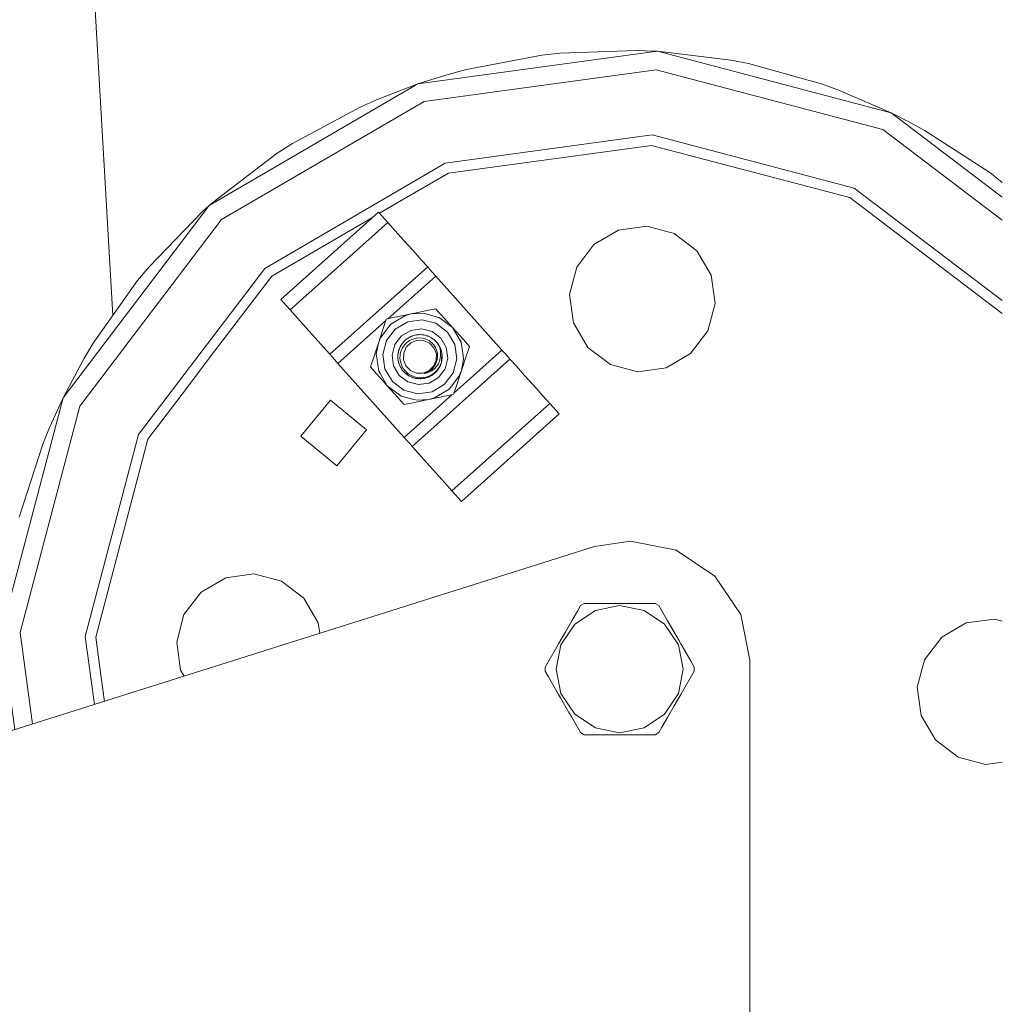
# Model space of a CAD drawing. Header units: millimetres. Extents: x 53056 to 116131, y -669674 to -625124.
# Tile 217 of 256: x 66118 to 66225, y -634448 to -634341. Entities that reach past the tile are written whole.
import ezdxf

# ---------------------------------------------------------------- set-up
doc = ezdxf.new("R2010")
doc.units = ezdxf.units.MM
doc.header["$MEASUREMENT"] = 0
doc.linetypes.add('DGN Style 1', pattern=[536.199087, 0.892178, -535.306909])
doc.layers.add('Side Cradle Tower Platform', color=7, linetype='Continuous', lineweight=0)

# ---------------------------------------------------------------- blocks, each defined once
blk = doc.blocks.new('*U55')
at = {"layer": 'Side Cradle Tower Platform', "color": 7, "linetype": 'Continuous', "lineweight": 0}
for p, q in [((-18473.65, 13168.39), (-18465.52, 13026.59)), ((-18406.18, 13055.4), (-18432.26, 13051.85)), ((-18408.45, 13055.5), (-18416.82, 13055.21)), ((-18408.45, 13055.5), (-18408.45, 13055.5)), ((-18408.45, 13055.5), (-18408.45, 13055.5)), ((-18408.45, 13055.5), (-18408.45, 13055.5)), ((-18408.45, 13055.5), (-18406.49, 13055.42)), ((-18406.49, 13055.42), (-18408.44, 13055.5)), ((-18406.49, 13055.42), (-18406.49, 13055.42)), ((-18406.18, 13055.4), (-18406.49, 13055.42)), ((-18398.18, 13054.43), (-18406.18, 13055.4)), ((-18418.77, 13054.99), (-18426.99, 13053.43)), ((-18416.82, 13055.21), (-18418.77, 13054.99)), ((-18418.77, 13054.99), (-18416.82, 13055.21)), ((-18418.77, 13054.99), (-18418.77, 13054.99)), ((-18416.82, 13055.21), (-18416.82, 13055.21)), ((-18396.25, 13054.05), (-18398.18, 13054.43)), ((-18398.18, 13054.43), (-18398.18, 13054.43)), ((-18398.18, 13054.43), (-18396.25, 13054.05)), ((-18426.99, 13053.43), (-18428.88, 13052.91)), ((-18428.88, 13052.91), (-18426.99, 13053.43)), ((-18426.99, 13053.43), (-18426.99, 13053.43)), ((-18426.99, 13053.43), (-18426.99, 13053.43)), ((-18388.19, 13051.81), (-18396.25, 13054.05)), ((-18396.25, 13054.05), (-18396.25, 13054.05)), ((-18428.88, 13052.91), (-18432.26, 13051.85)), ((-18428.88, 13052.91), (-18428.88, 13052.91)), ((-18432.26, 13051.85), (-18436.78, 13050.11)), ((-18386.34, 13051.14), (-18388.19, 13051.81)), ((-18388.19, 13051.81), (-18388.19, 13051.81)), ((-18388.19, 13051.81), (-18386.34, 13051.14)), ((-18386.34, 13051.14), (-18386.34, 13051.14)), ((-18386.34, 13051.14), (-18380.72, 13048.7)), ((-18436.78, 13050.11), (-18438.57, 13049.31)), ((-18438.57, 13049.31), (-18436.78, 13050.11)), ((-18436.78, 13050.11), (-18436.78, 13050.11)), ((-18438.57, 13049.31), (-18445.94, 13045.34)), ((-18438.57, 13049.31), (-18438.57, 13049.31)), ((-18438.57, 13049.31), (-18438.57, 13049.31)), ((-18380.72, 13048.7), (-18378.71, 13047.68)), ((-18377, 13046.74), (-18378.71, 13047.68)), ((-18378.71, 13047.68), (-18378.71, 13047.68)), ((-18378.71, 13047.68), (-18377, 13046.74)), ((-18406.74, 13046.28), (-18429.29, 13043.21)), ((-18369.98, 13042.17), (-18377, 13046.74)), ((-18377, 13046.74), (-18377, 13046.74)), ((-18377, 13046.74), (-18377, 13046.74)), ((-18445.94, 13045.34), (-18447.59, 13044.28)), ((-18447.59, 13044.28), (-18445.94, 13045.34)), ((-18445.94, 13045.34), (-18445.94, 13045.34)), ((-18406.81, 13045.14), (-18402.53, 13044.02)), ((-18447.59, 13044.28), (-18454.26, 13039.22)), ((-18447.59, 13044.28), (-18447.59, 13044.28)), ((-18447.59, 13044.28), (-18447.59, 13044.28)), ((-18368.61, 13041.11), (-18369.98, 13042.17)), ((-18369.98, 13042.17), (-18369.98, 13042.17)), ((-18369.98, 13042.17), (-18368.61, 13041.11)), ((-18455.73, 13037.93), (-18455, 13038.58)), ((-18455, 13038.58), (-18454.26, 13039.22)), ((-18461.56, 13031.92), (-18455.73, 13037.93)), ((-18436.56, 13037.88), (-18447.21, 13028.36)), ((-18436.56, 13037.88), (-18435.53, 13036.73)), ((-18435.53, 13036.73), (-18446.18, 13027.21)), ((-18435.53, 13036.73), (-18434.74, 13035.84)), ((-18461.56, 13031.91), (-18462.81, 13030.4)), ((-18461.56, 13031.91), (-18461.56, 13031.92)), ((-18431.2, 13031.89), (-18441.86, 13022.37)), ((-18431.2, 13031.89), (-18430.97, 13031.62)), ((-18430.33, 13030.9), (-18435.53, 13026.25)), ((-18430.33, 13030.9), (-18423.12, 13022.84)), ((-18467.65, 13023.57), (-18462.81, 13030.4)), ((-18446.18, 13027.21), (-18447.21, 13028.36)), ((-18445.39, 13026.32), (-18446.18, 13027.21)), ((-18431.29, 13027.13), (-18430.33, 13027.33)), ((-18429.94, 13026.9), (-18430.33, 13027.33)), ((-18435.77, 13026.04), (-18440.98, 13021.38)), ((-18435.15, 13026.33), (-18435.71, 13026.21)), ((-18428.5, 13025.28), (-18429.81, 13026.27)), ((-18433.34, 13024.14), (-18433.02, 13024.32)), ((-18433.03, 13024.31), (-18433.34, 13024.14)), ((-18432.96, 13024.34), (-18433.02, 13024.32)), ((-18432.51, 13024.48), (-18432.96, 13024.34)), ((-18432.59, 13024.46), (-18432.59, 13024.46)), ((-18432.51, 13024.48), (-18432.55, 13024.47)), ((-18432.51, 13024.48), (-18432.55, 13024.47)), ((-18432.51, 13024.48), (-18432.55, 13024.47)), ((-18432.55, 13024.47), (-18432.55, 13024.47)), ((-18432.26, 13024.5), (-18432.13, 13024.52)), ((-18432.21, 13024.51), (-18432.06, 13024.52)), ((-18432.13, 13024.52), (-18432.06, 13024.52)), ((-18431.67, 13024.49), (-18431.66, 13024.49)), ((-18431.61, 13024.48), (-18431.64, 13024.49)), ((-18431.53, 13024.46), (-18431.61, 13024.48)), ((-18431.53, 13024.46), (-18431.61, 13024.48)), ((-18431.53, 13024.46), (-18431.61, 13024.48)), ((-18431.53, 13024.46), (-18431.61, 13024.48)), ((-18431.29, 13024.4), (-18431.53, 13024.46)), ((-18431.29, 13024.4), (-18431.53, 13024.46)), ((-18431.29, 13024.4), (-18431.53, 13024.46)), ((-18431.29, 13024.4), (-18431.53, 13024.46)), ((-18431.24, 13024.38), (-18431.29, 13024.4)), ((-18431.29, 13024.4), (-18430.9, 13024.23)), ((-18430.9, 13024.23), (-18430.99, 13024.27)), ((-18430.9, 13024.23), (-18430.99, 13024.27)), ((-18430.9, 13024.23), (-18430.99, 13024.27)), ((-18430.99, 13024.27), (-18430.9, 13024.23)), ((-18428.1, 13024.84), (-18428.5, 13025.28)), ((-18437.12, 13021.94), (-18436.57, 13023.6)), ((-18437.12, 13021.94), (-18436.57, 13023.6)), ((-18436.57, 13023.6), (-18436.8, 13022.38)), ((-18436.57, 13023.6), (-18436.34, 13024.18)), ((-18436.39, 13024.16), (-18436.57, 13023.6)), ((-18434.29, 13022.97), (-18434.2, 13023.2)), ((-18434.09, 13023.37), (-18434.2, 13023.2)), ((-18434.19, 13023.21), (-18434.09, 13023.37)), ((-18433.78, 13023.32), (-18433.77, 13023.34)), ((-18433.64, 13023.92), (-18433.47, 13024.05)), ((-18433.47, 13024.05), (-18433.64, 13023.92)), ((-18433.64, 13023.92), (-18433.47, 13024.05)), ((-18430.81, 13024.18), (-18430.86, 13024.21)), ((-18430.82, 13024.19), (-18430.86, 13024.21)), ((-18430.86, 13024.21), (-18430.81, 13024.18)), ((-18430.86, 13024.21), (-18430.67, 13024.08)), ((-18430.49, 13023.96), (-18430.65, 13024.07)), ((-18430.58, 13024.02), (-18430.65, 13024.07)), ((-18430.65, 13024.07), (-18430.49, 13023.96)), ((-18430.64, 13024.06), (-18430.48, 13023.95)), ((-18430.17, 13023.62), (-18430.21, 13023.67)), ((-18430.17, 13023.62), (-18430.21, 13023.67)), ((-18430.21, 13023.67), (-18430.17, 13023.62)), ((-18430.01, 13023.41), (-18430.01, 13023.41)), ((-18430.01, 13023.41), (-18429.67, 13022.53)), ((-18429.94, 13023.28), (-18429.92, 13023.24)), ((-18441.62, 13022.1), (-18441.86, 13022.37)), ((-18434.4, 13022.63), (-18434.42, 13022.51)), ((-18434.3, 13022.94), (-18434.37, 13022.77)), ((-18434.37, 13022.77), (-18434.3, 13022.94)), ((-18434.29, 13022.97), (-18434.31, 13022.92)), ((-18433.84, 13021.79), (-18433.82, 13022.5)), ((-18429.74, 13022.81), (-18429.76, 13022.88)), ((-18429.69, 13021.59), (-18429.67, 13022.53)), ((-18429.65, 13022.36), (-18429.66, 13022.42)), ((-18429.65, 13022.36), (-18429.66, 13022.42)), ((-18429.66, 13022.42), (-18429.65, 13022.36)), ((-18429.65, 13022.36), (-18429.64, 13022.18)), ((-18423.12, 13022.84), (-18428.32, 13018.18)), ((-18426.98, 13022.28), (-18427.52, 13020.62)), ((-18423.12, 13022.84), (-18422.78, 13022.46)), ((-18402.57, 13022.45), (-18405.24, 13020.89)), ((-18433.77, 13013.32), (-18440.98, 13021.38)), ((-18437.25, 13021.54), (-18437.12, 13021.94)), ((-18434.45, 13021.86), (-18434.43, 13021.77)), ((-18434.45, 13021.86), (-18434.43, 13021.77)), ((-18434.43, 13021.77), (-18434.41, 13021.69)), ((-18434.43, 13021.77), (-18434.41, 13021.69)), ((-18434.41, 13021.69), (-18434.37, 13021.47)), ((-18434.41, 13021.69), (-18434.37, 13021.47)), ((-18434.37, 13021.47), (-18434.41, 13021.69)), ((-18434.4, 13021.64), (-18434.41, 13021.69)), ((-18434.35, 13021.41), (-18434.32, 13021.32)), ((-18422.24, 13021.86), (-18432.89, 13012.33)), ((-18431.04, 13020.53), (-18430.51, 13021.04)), ((-18430.27, 13021.47), (-18430.31, 13021.38)), ((-18429.89, 13021.02), (-18430, 13020.86)), ((-18430, 13020.86), (-18429.89, 13021.02)), ((-18429.89, 13021.02), (-18430, 13020.86)), ((-18429.72, 13021.45), (-18429.79, 13021.28)), ((-18429.72, 13021.45), (-18429.79, 13021.28)), ((-18429.71, 13021.51), (-18429.72, 13021.45)), ((-18429.68, 13021.66), (-18429.65, 13021.83)), ((-18429.68, 13021.66), (-18429.65, 13021.83)), ((-18429.65, 13021.83), (-18429.68, 13021.66)), ((-18429.65, 13021.84), (-18429.64, 13021.9)), ((-18429.65, 13021.84), (-18429.64, 13021.9)), ((-18429.64, 13021.9), (-18429.65, 13021.84)), ((-18429.64, 13021.9), (-18429.64, 13021.97)), ((-18429.64, 13021.9), (-18429.64, 13021.97)), ((-18429.64, 13021.9), (-18429.64, 13021.97)), ((-18429.64, 13021.97), (-18429.64, 13021.91)), ((-18427.52, 13020.62), (-18427.29, 13021.84)), ((-18422.24, 13021.86), (-18421.54, 13021.08)), ((-18433.97, 13020.65), (-18434.07, 13020.82)), ((-18433.93, 13020.6), (-18433.79, 13020.45)), ((-18433.93, 13020.6), (-18433.79, 13020.45)), ((-18433.87, 13020.54), (-18433.93, 13020.6)), ((-18433.79, 13020.45), (-18433.87, 13020.54)), ((-18433.79, 13020.45), (-18433.87, 13020.54)), ((-18433.6, 13020.27), (-18433.42, 13020.14)), ((-18433.6, 13020.27), (-18433.42, 13020.14)), ((-18433.6, 13020.27), (-18433.42, 13020.14)), ((-18433.33, 13020.08), (-18433.29, 13020.04)), ((-18431.04, 13020.53), (-18431.59, 13020.29)), ((-18431.59, 13020.29), (-18431.33, 13020.33)), ((-18431.25, 13020.41), (-18431.24, 13020.42)), ((-18430.99, 13019.95), (-18431.07, 13019.9)), ((-18430.99, 13020.45), (-18430.83, 13020.54)), ((-18430.97, 13019.96), (-18430.99, 13019.95)), ((-18430.95, 13020.59), (-18430.7, 13020.8)), ((-18430.47, 13020.35), (-18430.78, 13020.13)), ((-18430.75, 13020.08), (-18430.46, 13020.3)), ((-18430.46, 13020.3), (-18430.75, 13020.08)), ((-18430.46, 13020.3), (-18430.75, 13020.08)), ((-18430.39, 13020.36), (-18430.17, 13020.6)), ((-18430.08, 13020.73), (-18430.14, 13020.63)), ((-18427.71, 13020.06), (-18427.52, 13020.62)), ((-18435.99, 13019.38), (-18435.6, 13018.94)), ((-18435.99, 13019.38), (-18435.6, 13018.94)), ((-18434.43, 13017.63), (-18435.6, 13018.94)), ((-18435.6, 13018.94), (-18434.28, 13017.95)), ((-18432.8, 13019.82), (-18432.74, 13019.8)), ((-18432.8, 13019.82), (-18432.74, 13019.8)), ((-18432.74, 13019.8), (-18432.62, 13019.77)), ((-18432.74, 13019.8), (-18432.62, 13019.77)), ((-18432.62, 13019.77), (-18432.56, 13019.76)), ((-18432.62, 13019.77), (-18432.56, 13019.76)), ((-18432.56, 13019.76), (-18432.62, 13019.77)), ((-18432.56, 13019.76), (-18432.49, 13019.74)), ((-18432.56, 13019.76), (-18432.49, 13019.74)), ((-18432.49, 13019.74), (-18432.56, 13019.76)), ((-18431.58, 13019.74), (-18431.27, 13019.83)), ((-18431.5, 13019.76), (-18431.51, 13019.76)), ((-18431.13, 13019.88), (-18431.07, 13019.9)), ((-18430.02, 13019.84), (-18431.04, 13019.24)), ((-18429.36, 13019.1), (-18430.71, 13018.3)), ((-18428.56, 13017.97), (-18433.77, 13013.32)), ((-18429.36, 13017.81), (-18431.07, 13017.45)), ((-18445.02, 13013.45), (-18441.78, 13017.37)), ((-18441.78, 13017.37), (-18437.87, 13014.14)), ((-18433.76, 13016.89), (-18432.8, 13017.09)), ((-18431.65, 13017.33), (-18431.07, 13017.45)), ((-18431.07, 13017.45), (-18430.47, 13017.62)), ((-18417.91, 13017.01), (-18428.56, 13007.49)), ((-18417.91, 13017.01), (-18416.88, 13015.87)), ((-18416.88, 13015.87), (-18427.53, 13006.34)), ((-18437.87, 13014.14), (-18441.1, 13010.22)), ((-18473.14, 13012.58), (-18475.69, 13004.61)), ((-18441.1, 13010.22), (-18445.02, 13013.45)), ((-18433.43, 13012.94), (-18433.77, 13013.32)), ((-18432.2, 13011.56), (-18432.89, 13012.33)), ((-18427.53, 13006.34), (-18428.56, 13007.49)), ((-18409.1, 13002.02), (-18413.03, 13001.42)), ((-18413.03, 13001.42), (-18505, 12972.36)), ((-18414.54, 12994.98), (-18414.89, 12994.38)), ((-18414.15, 12995.2), (-18414.54, 12994.98)), ((-18414.15, 12995.2), (-18414.54, 12994.98)), ((-18406.42, 12995.2), (-18407.11, 12995.2)), ((-18406.03, 12994.98), (-18406.42, 12995.2)), ((-18406.03, 12994.98), (-18406.42, 12995.2)), ((-18405.07, 12993.31), (-18406.03, 12994.98)), ((-18396.1, 12989.02), (-18397.09, 12994)), ((-18417.13, 12990.49), (-18418.4, 12988.28)), ((-18402.17, 12988.28), (-18402.51, 12988.88)), ((-18396.1, 12916.25), (-18396.1, 12989.02)), ((-18418.41, 12988.06), (-18418.4, 12988.28)), ((-18418.41, 12988.06), (-18418.4, 12987.83)), ((-18418.4, 12987.86), (-18418.4, 12987.83)), ((-18418.4, 12987.83), (-18418.06, 12987.23)), ((-18417.22, 12988.06), (-18416.69, 12985.41)), ((-18403.44, 12985.62), (-18402.17, 12987.83)), ((-18402.16, 12988.06), (-18402.17, 12988.28)), ((-18402.17, 12988.26), (-18402.17, 12988.28)), ((-18402.16, 12988.06), (-18402.17, 12987.83)), ((-18415.5, 12982.81), (-18414.54, 12981.14)), ((-18406.03, 12981.14), (-18405.68, 12981.74)), ((-18414.54, 12981.14), (-18414.15, 12980.91)), ((-18414.15, 12980.91), (-18413.46, 12980.91)), ((-18406.42, 12980.91), (-18406.03, 12981.14))]:
    blk.add_line(p, q, dxfattribs=at)
at = {"layer": 'Side Cradle Tower Platform', "color": 7, "linetype": 'Continuous', "lineweight": 0, "flags": 128}
for points in [[(-18406.18, 13055.4), (-18380.72, 13048.7), (-18368.61, 13039.49)], [(-18474.25, 12982.08), (-18475.61, 12992.04), (-18469.11, 13016.73), (-18453.66, 13037.06), (-18431.6, 13049.93), (-18406.3, 13053.38), (-18381.61, 13046.88), (-18368.61, 13037)], [(-18476.17, 12981.47), (-18477.63, 12992.16), (-18470.93, 13017.62), (-18455, 13038.58), (-18432.26, 13051.85)], [(-18406.74, 13046.28), (-18384.73, 13040.49), (-18368.61, 13028.24)], [(-18406.81, 13045.14), (-18428.92, 13042.13), (-18434.26, 13039.01), (-18436.44, 13037.74)], [(-18368.61, 13026.83), (-18380.3, 13035.72), (-18385.23, 13039.46), (-18402.53, 13044.02)], [(-18467.5, 12984.21), (-18468.51, 12991.61), (-18462.72, 13013.62), (-18448.94, 13031.74), (-18429.29, 13043.21)], [(-18437.23, 13037.28), (-18448.19, 13030.88), (-18454.41, 13022.7), (-18457.95, 13018.04), (-18461.69, 13013.12), (-18467.37, 12991.54), (-18466.77, 12987.16), (-18466.42, 12984.55)], [(-18402.57, 13022.45), (-18400.69, 13024.92), (-18399.9, 13027.91), (-18400.32, 13030.98), (-18401.88, 13033.66), (-18404.35, 13035.53), (-18407.34, 13036.32), (-18410.41, 13035.9), (-18413.09, 13034.34), (-18414.96, 13031.87), (-18415.75, 13028.88), (-18415.33, 13025.81), (-18413.77, 13023.13), (-18411.3, 13021.26), (-18408.31, 13020.47), (-18405.24, 13020.89)], [(-18431.2, 13031.89), (-18431.9, 13032.66), (-18432.8, 13033.67), (-18433.79, 13034.78), (-18434.74, 13035.84)], [(-18430.33, 13030.9), (-18430.67, 13031.28), (-18430.97, 13031.62)], [(-18436.34, 13024.18), (-18435.72, 13024.99), (-18435.22, 13025.66), (-18434.5, 13026.09), (-18433.62, 13026.61), (-18433.02, 13026.77), (-18431.78, 13026.87), (-18431.39, 13026.77), (-18429.98, 13026.4), (-18429.81, 13026.27)], [(-18431.29, 13027.13), (-18432.44, 13026.89), (-18433.02, 13026.77), (-18434.73, 13026.41), (-18435.15, 13026.33)], [(-18429.94, 13026.9), (-18429.66, 13026.59), (-18428.5, 13025.28)], [(-18445.39, 13026.32), (-18444.44, 13025.26), (-18443.45, 13024.15), (-18442.55, 13023.14), (-18441.86, 13022.37)], [(-18436.39, 13024.16), (-18436.02, 13025.28), (-18435.71, 13026.21)], [(-18429.36, 13019.1), (-18428.41, 13020.36), (-18428.02, 13021.88), (-18428.24, 13023.44), (-18429.04, 13024.8), (-18430.3, 13025.75), (-18431.82, 13026.14), (-18433.38, 13025.92), (-18434.74, 13025.12), (-18435.68, 13023.86), (-18436.08, 13022.34), (-18435.86, 13020.78), (-18435.05, 13019.42), (-18433.8, 13018.47), (-18432.27, 13018.08), (-18430.71, 13018.3)], [(-18430.02, 13019.84), (-18429.31, 13020.79), (-18429.01, 13021.94), (-18429.18, 13023.11), (-18429.78, 13024.14), (-18430.73, 13024.85), (-18431.88, 13025.15), (-18433.05, 13024.98), (-18434.07, 13024.38), (-18434.79, 13023.43), (-18435.08, 13022.28), (-18434.92, 13021.11), (-18434.31, 13020.08), (-18433.37, 13019.37), (-18432.22, 13019.07), (-18431.04, 13019.24)], [(-18433.47, 13024.05), (-18433.35, 13024.14), (-18432.96, 13024.34)], [(-18432.96, 13024.34), (-18432.99, 13024.33), (-18433.24, 13024.2), (-18433.34, 13024.15)], [(-18433.02, 13024.32), (-18433.02, 13024.32), (-18433.34, 13024.14)], [(-18432.96, 13024.34), (-18433.02, 13024.32), (-18433.03, 13024.31)], [(-18433.02, 13024.32), (-18433.02, 13024.32), (-18432.96, 13024.34)], [(-18432.51, 13024.48), (-18432.55, 13024.47), (-18432.96, 13024.34)], [(-18432.55, 13024.47), (-18432.59, 13024.46), (-18432.96, 13024.34)], [(-18432.55, 13024.47), (-18432.59, 13024.46), (-18432.96, 13024.34)], [(-18432.55, 13024.47), (-18432.59, 13024.46), (-18432.61, 13024.45)], [(-18432.24, 13024.5), (-18432.21, 13024.51), (-18432.47, 13024.48), (-18432.51, 13024.48), (-18432.51, 13024.48)], [(-18432.06, 13024.52), (-18432.13, 13024.52), (-18432.25, 13024.51), (-18432.47, 13024.48)], [(-18432.06, 13024.52), (-18432.09, 13024.52), (-18432.3, 13024.5)], [(-18432.13, 13024.52), (-18432.13, 13024.52), (-18432.26, 13024.5)], [(-18432.13, 13024.52), (-18432.13, 13024.52), (-18432.06, 13024.52)], [(-18431.84, 13024.5), (-18431.63, 13024.49), (-18431.61, 13024.48), (-18432.06, 13024.52), (-18432.06, 13024.52)], [(-18431.61, 13024.48), (-18431.67, 13024.49), (-18432.05, 13024.52)], [(-18431.61, 13024.48), (-18431.67, 13024.49), (-18431.73, 13024.5)], [(-18431.29, 13024.4), (-18431.29, 13024.4), (-18431.53, 13024.46), (-18431.61, 13024.48), (-18431.72, 13024.49)], [(-18431.61, 13024.48), (-18431.67, 13024.49), (-18431.69, 13024.49)], [(-18430.9, 13024.23), (-18431.2, 13024.37), (-18431.29, 13024.4)], [(-18431.22, 13024.38), (-18431.23, 13024.38), (-18431.29, 13024.4)], [(-18431.22, 13024.38), (-18431.23, 13024.38), (-18431.29, 13024.4)], [(-18431.29, 13024.4), (-18431.23, 13024.38), (-18431.22, 13024.38)], [(-18428.5, 13025.28), (-18427.66, 13023.87), (-18427.55, 13023.68), (-18427.35, 13022.24), (-18427.29, 13021.84)], [(-18428.1, 13024.84), (-18427.32, 13023.97), (-18426.66, 13023.23), (-18426.84, 13022.69), (-18426.98, 13022.28)], [(-18470.93, 13017.62), (-18468.66, 13021.89), (-18467.65, 13023.57)], [(-18434.2, 13023.2), (-18434.23, 13023.13), (-18434.29, 13022.97)], [(-18434.23, 13023.13), (-18434.23, 13023.13), (-18434.2, 13023.2)], [(-18434.23, 13023.13), (-18434.23, 13023.13), (-18434.2, 13023.2)], [(-18434.2, 13023.2), (-18434.23, 13023.13), (-18434.23, 13023.14)], [(-18433.78, 13023.32), (-18433.95, 13023.08), (-18434.1, 13022.74), (-18434.15, 13022.57), (-18434.2, 13022.36), (-18434.21, 13022.19), (-18434.22, 13021.98), (-18434.19, 13021.73), (-18434.18, 13021.58), (-18434.07, 13021.21), (-18433.93, 13020.95), (-18433.91, 13020.92), (-18433.87, 13020.83), (-18433.63, 13020.52), (-18433.34, 13020.26), (-18433.32, 13020.25), (-18433, 13020.05), (-18433, 13020.05), (-18432.58, 13019.89), (-18432.54, 13019.88), (-18432.18, 13019.82), (-18431.79, 13019.81), (-18431.7, 13019.83), (-18431.64, 13019.84), (-18431.37, 13019.88), (-18430.97, 13020.03), (-18430.78, 13020.13)], [(-18434.03, 13023.47), (-18434.02, 13023.49), (-18434.2, 13023.2), (-18434.2, 13023.2)], [(-18434.02, 13023.49), (-18434.02, 13023.49), (-18434.19, 13023.21)], [(-18433.95, 13023.59), (-18434, 13023.53), (-18434.02, 13023.49), (-18434.11, 13023.35)], [(-18434.02, 13023.49), (-18433.95, 13023.59), (-18433.64, 13023.92)], [(-18433.95, 13023.59), (-18434, 13023.53), (-18434, 13023.53)], [(-18433.95, 13023.59), (-18434, 13023.53), (-18434, 13023.53)], [(-18434, 13023.53), (-18434, 13023.53), (-18433.95, 13023.59)], [(-18433.64, 13023.92), (-18433.69, 13023.88), (-18433.95, 13023.59)], [(-18433.64, 13023.92), (-18433.69, 13023.88), (-18433.95, 13023.59)], [(-18433.95, 13023.59), (-18433.69, 13023.88), (-18433.64, 13023.92)], [(-18433.84, 13021.79), (-18433.58, 13021.13), (-18433.09, 13020.62), (-18432.44, 13020.33), (-18431.73, 13020.32), (-18431.07, 13020.58), (-18430.56, 13021.07), (-18430.27, 13021.72), (-18430.26, 13022.43), (-18430.52, 13023.09), (-18431.01, 13023.6), (-18431.66, 13023.89), (-18432.36, 13023.9), (-18433.03, 13023.64), (-18433.54, 13023.15), (-18433.82, 13022.5)], [(-18430.27, 13021.47), (-18430.19, 13021.7), (-18430.17, 13021.79), (-18430.13, 13022.13), (-18430.14, 13022.45), (-18430.15, 13022.46), (-18430.15, 13022.48), (-18430.23, 13022.81), (-18430.37, 13023.13), (-18430.39, 13023.17), (-18430.55, 13023.4), (-18430.62, 13023.48), (-18430.79, 13023.66), (-18430.91, 13023.74), (-18431.06, 13023.86), (-18431.39, 13024.02), (-18431.61, 13024.08), (-18431.61, 13024.08), (-18431.75, 13024.12), (-18432.1, 13024.16), (-18432.41, 13024.14), (-18432.46, 13024.13), (-18432.8, 13024.04), (-18432.83, 13024.03), (-18433.17, 13023.87), (-18433.46, 13023.67), (-18433.72, 13023.41), (-18433.77, 13023.34)], [(-18433.69, 13023.88), (-18433.69, 13023.88), (-18433.64, 13023.92)], [(-18433.47, 13024.05), (-18433.47, 13024.05), (-18433.64, 13023.92), (-18433.64, 13023.92)], [(-18430.63, 13024.05), (-18430.67, 13024.08), (-18430.79, 13024.17), (-18430.86, 13024.21)], [(-18430.48, 13023.95), (-18430.17, 13023.62), (-18430.01, 13023.41), (-18429.96, 13023.27), (-18429.86, 13023.01), (-18429.79, 13022.58), (-18429.79, 13022.51), (-18429.79, 13022.15), (-18429.83, 13021.98), (-18429.88, 13021.72), (-18429.91, 13021.64), (-18430.04, 13021.33), (-18430.24, 13021.03), (-18430.35, 13020.93), (-18430.37, 13020.9), (-18430.49, 13020.78), (-18430.83, 13020.54)], [(-18430.48, 13023.95), (-18430.48, 13023.95), (-18430.67, 13024.08), (-18430.66, 13024.07)], [(-18430.17, 13023.62), (-18430.42, 13023.9), (-18430.48, 13023.95)], [(-18430.44, 13023.91), (-18430.44, 13023.91), (-18430.48, 13023.95)], [(-18430.44, 13023.91), (-18430.44, 13023.91), (-18430.48, 13023.95)], [(-18430.44, 13023.91), (-18430.44, 13023.91), (-18430.48, 13023.95)], [(-18430.48, 13023.95), (-18430.44, 13023.91), (-18430.44, 13023.91)], [(-18430.47, 13020.35), (-18430.47, 13020.36), (-18430.17, 13020.65), (-18430.1, 13020.75), (-18429.93, 13021), (-18429.75, 13021.4), (-18429.71, 13021.52), (-18429.69, 13021.59), (-18429.64, 13022.02), (-18429.66, 13022.49), (-18429.67, 13022.53), (-18429.77, 13022.91), (-18429.78, 13022.93), (-18429.88, 13023.17), (-18430.01, 13023.41), (-18430.01, 13023.41)], [(-18430.01, 13023.41), (-18430.11, 13023.55), (-18430.17, 13023.62)], [(-18430.12, 13023.56), (-18430.12, 13023.57), (-18430.17, 13023.62)], [(-18430.12, 13023.56), (-18430.12, 13023.57), (-18430.17, 13023.62)], [(-18430.12, 13023.56), (-18430.12, 13023.57), (-18430.17, 13023.62)], [(-18430.17, 13023.62), (-18430.12, 13023.57), (-18430.12, 13023.56)], [(-18429.88, 13023.17), (-18429.88, 13023.18), (-18429.92, 13023.24)], [(-18429.92, 13023.24), (-18429.88, 13023.18), (-18429.88, 13023.17)], [(-18429.92, 13023.24), (-18429.88, 13023.18), (-18429.88, 13023.17)], [(-18441.62, 13022.1), (-18441.32, 13021.76), (-18440.98, 13021.38)], [(-18435.6, 13018.94), (-18436.43, 13020.35), (-18436.54, 13020.54), (-18436.75, 13021.98), (-18436.8, 13022.38)], [(-18434.45, 13021.86), (-18434.45, 13022.32), (-18434.39, 13022.63), (-18434.37, 13022.77)], [(-18434.38, 13022.71), (-18434.38, 13022.71), (-18434.4, 13022.63), (-18434.44, 13022.38), (-18434.45, 13022.32)], [(-18434.4, 13022.63), (-18434.42, 13022.51), (-18434.44, 13022.38), (-18434.45, 13022.32)], [(-18434.45, 13022.32), (-18434.44, 13022.38), (-18434.4, 13022.63)], [(-18434.42, 13022.5), (-18434.44, 13022.38), (-18434.45, 13022.32)], [(-18434.45, 13022.32), (-18434.45, 13021.92), (-18434.45, 13021.86)], [(-18434.45, 13022.32), (-18434.45, 13021.92), (-18434.45, 13021.86)], [(-18434.45, 13021.86), (-18434.45, 13021.92), (-18434.45, 13022.32)], [(-18434.37, 13022.77), (-18434.38, 13022.71), (-18434.4, 13022.63)], [(-18434.4, 13022.63), (-18434.38, 13022.71), (-18434.37, 13022.77)], [(-18434.38, 13022.71), (-18434.38, 13022.71), (-18434.4, 13022.63)], [(-18434.37, 13022.77), (-18434.38, 13022.71), (-18434.38, 13022.71)], [(-18434.37, 13022.77), (-18434.38, 13022.71), (-18434.38, 13022.71)], [(-18434.29, 13022.96), (-18434.29, 13022.97), (-18434.37, 13022.77)], [(-18429.76, 13022.87), (-18429.74, 13022.81), (-18429.71, 13022.69)], [(-18429.7, 13022.65), (-18429.72, 13022.76), (-18429.74, 13022.81)], [(-18429.7, 13022.65), (-18429.72, 13022.76), (-18429.74, 13022.81)], [(-18429.7, 13022.65), (-18429.72, 13022.76), (-18429.74, 13022.81)], [(-18429.72, 13022.76), (-18429.72, 13022.76), (-18429.74, 13022.81)], [(-18429.72, 13022.76), (-18429.72, 13022.76), (-18429.7, 13022.65)], [(-18429.65, 13022.36), (-18429.65, 13022.36), (-18429.66, 13022.42)], [(-18429.64, 13022.13), (-18429.64, 13022.3), (-18429.65, 13022.36)], [(-18429.64, 13022.13), (-18429.64, 13022.3), (-18429.65, 13022.36)], [(-18429.64, 13022.13), (-18429.64, 13022.3), (-18429.65, 13022.36)], [(-18429.65, 13022.36), (-18429.64, 13022.3), (-18429.64, 13022.28)], [(-18422.24, 13021.86), (-18422.47, 13022.12), (-18422.78, 13022.46)], [(-18435.99, 13019.38), (-18436.77, 13020.25), (-18437.43, 13020.99), (-18437.25, 13021.54), (-18437.12, 13021.94)], [(-18434.45, 13021.94), (-18434.45, 13021.92), (-18434.45, 13021.86)], [(-18434.45, 13021.86), (-18434.45, 13021.86), (-18434.41, 13021.69), (-18434.4, 13021.64), (-18434.41, 13021.67)], [(-18434.41, 13021.69), (-18434.41, 13021.69), (-18434.43, 13021.77), (-18434.45, 13021.86)], [(-18434.4, 13021.64), (-18434.37, 13021.46), (-18434.36, 13021.41)], [(-18433.93, 13020.6), (-18434.07, 13020.82), (-18434.18, 13020.98), (-18434.36, 13021.41), (-18434.4, 13021.64)], [(-18434.37, 13021.47), (-18434.37, 13021.46), (-18434.36, 13021.42)], [(-18434.37, 13021.47), (-18434.37, 13021.46), (-18434.36, 13021.42)], [(-18434.36, 13021.41), (-18434.37, 13021.46), (-18434.37, 13021.47), (-18434.37, 13021.47)], [(-18434.35, 13021.41), (-18434.21, 13021.04), (-18434.18, 13020.98)], [(-18434.35, 13021.41), (-18434.21, 13021.04), (-18434.18, 13020.98)], [(-18434.18, 13020.98), (-18434.21, 13021.04), (-18434.35, 13021.41)], [(-18434.22, 13021.06), (-18434.21, 13021.04), (-18434.18, 13020.98)], [(-18430.47, 13021.09), (-18430.48, 13021.09), (-18430.44, 13021.14), (-18430.51, 13021.04), (-18430.7, 13020.8), (-18430.69, 13020.82)], [(-18430.44, 13021.14), (-18430.44, 13021.14), (-18430.31, 13021.38)], [(-18430.07, 13020.75), (-18430.08, 13020.73), (-18429.89, 13021.02)], [(-18429.72, 13021.45), (-18429.72, 13021.45), (-18429.89, 13021.02), (-18429.89, 13021.04)], [(-18429.86, 13021.09), (-18429.86, 13021.09), (-18429.89, 13021.02)], [(-18429.89, 13021.02), (-18429.86, 13021.09), (-18429.86, 13021.08)], [(-18429.89, 13021.02), (-18429.86, 13021.09), (-18429.86, 13021.09)], [(-18429.89, 13021.02), (-18429.86, 13021.09), (-18429.86, 13021.08)], [(-18429.86, 13021.08), (-18429.86, 13021.09), (-18429.78, 13021.3)], [(-18429.86, 13021.08), (-18429.86, 13021.09), (-18429.86, 13021.09)], [(-18429.81, 13021.22), (-18429.81, 13021.22), (-18429.73, 13021.45)], [(-18429.72, 13021.45), (-18429.71, 13021.51), (-18429.7, 13021.56)], [(-18429.72, 13021.45), (-18429.71, 13021.51), (-18429.7, 13021.56)], [(-18429.71, 13021.51), (-18429.71, 13021.51), (-18429.72, 13021.45)], [(-18429.71, 13021.51), (-18429.71, 13021.51), (-18429.72, 13021.45)], [(-18429.68, 13021.66), (-18429.65, 13021.84), (-18429.65, 13021.87), (-18429.64, 13021.89)], [(-18429.64, 13021.96), (-18429.64, 13021.9), (-18429.65, 13021.84), (-18429.67, 13021.75)], [(-18420.64, 13020.07), (-18420.64, 13020.07), (-18421.54, 13021.08)], [(-18434.07, 13020.82), (-18433.97, 13020.65), (-18433.93, 13020.6)], [(-18434.07, 13020.82), (-18433.97, 13020.65), (-18433.93, 13020.6)], [(-18434.07, 13020.82), (-18434.07, 13020.81), (-18433.97, 13020.65), (-18433.93, 13020.6)], [(-18433.93, 13020.6), (-18433.97, 13020.65), (-18434.07, 13020.82)], [(-18433.93, 13020.6), (-18433.93, 13020.6), (-18433.79, 13020.45), (-18433.78, 13020.45)], [(-18433.87, 13020.54), (-18433.87, 13020.54), (-18433.93, 13020.6)], [(-18433.79, 13020.45), (-18433.65, 13020.31), (-18433.61, 13020.27)], [(-18433.79, 13020.45), (-18433.65, 13020.31), (-18433.61, 13020.27)], [(-18433.61, 13020.27), (-18433.65, 13020.31), (-18433.79, 13020.45)], [(-18432.8, 13019.82), (-18433.23, 13020.01), (-18433.42, 13020.14), (-18433.61, 13020.27), (-18433.79, 13020.45)], [(-18433.78, 13020.45), (-18433.65, 13020.31), (-18433.61, 13020.27)], [(-18433.42, 13020.14), (-18433.42, 13020.14), (-18433.28, 13020.04), (-18433.23, 13020.01)], [(-18433.42, 13020.14), (-18433.42, 13020.14), (-18433.33, 13020.08), (-18433.29, 13020.04)], [(-18433.42, 13020.14), (-18433.42, 13020.14), (-18433.34, 13020.08)], [(-18433.29, 13020.04), (-18433.42, 13020.14), (-18433.42, 13020.14)], [(-18433.28, 13020.04), (-18433.28, 13020.04), (-18433.23, 13020.01)], [(-18433.28, 13020.03), (-18433.28, 13020.04), (-18433.23, 13020.01)], [(-18433.23, 13020.01), (-18433.28, 13020.04), (-18433.28, 13020.04)], [(-18433.23, 13020.01), (-18432.87, 13019.84), (-18432.81, 13019.82)], [(-18432.81, 13019.82), (-18432.87, 13019.84), (-18433.23, 13020.01)], [(-18431.59, 13020.29), (-18431.35, 13020.38), (-18431.25, 13020.41)], [(-18430.99, 13020.45), (-18431.33, 13020.33), (-18431.33, 13020.33)], [(-18431.27, 13019.83), (-18431.27, 13019.83), (-18431.13, 13019.88), (-18430.75, 13020.08)], [(-18430.95, 13020.59), (-18430.95, 13020.59), (-18431.04, 13020.53), (-18431.25, 13020.41)], [(-18430.75, 13020.08), (-18431.07, 13019.9), (-18431.13, 13019.88), (-18430.75, 13020.08), (-18430.75, 13020.08)], [(-18431.13, 13019.88), (-18431.07, 13019.9), (-18430.99, 13019.95)], [(-18430.99, 13019.95), (-18431.07, 13019.9), (-18431.07, 13019.9)], [(-18430.44, 13020.32), (-18430.46, 13020.3), (-18430.75, 13020.08), (-18430.73, 13020.09)], [(-18427.52, 13020.62), (-18427.76, 13020.04), (-18428.37, 13019.23), (-18428.87, 13018.56), (-18429.59, 13018.14), (-18430.47, 13017.62)], [(-18430.41, 13020.34), (-18430.4, 13020.34), (-18430.46, 13020.3), (-18430.17, 13020.6), (-18430.14, 13020.63), (-18430.14, 13020.63)], [(-18430.45, 13020.3), (-18430.4, 13020.34), (-18430.17, 13020.6)], [(-18430.17, 13020.6), (-18430.4, 13020.34), (-18430.45, 13020.3)], [(-18430.45, 13020.3), (-18430.4, 13020.34), (-18430.4, 13020.34)], [(-18430.41, 13020.34), (-18430.4, 13020.34), (-18430.28, 13020.48)], [(-18430.17, 13020.6), (-18430.26, 13020.5), (-18430.29, 13020.47)], [(-18430.14, 13020.63), (-18430.09, 13020.69), (-18430.07, 13020.73), (-18429.99, 13020.87)], [(-18430.14, 13020.63), (-18430.09, 13020.69), (-18430.09, 13020.69)], [(-18430.14, 13020.63), (-18430.09, 13020.69), (-18430.09, 13020.69)], [(-18430.09, 13020.69), (-18430.09, 13020.69), (-18430.14, 13020.63)], [(-18427.71, 13020.06), (-18428.07, 13018.94), (-18428.38, 13018.01), (-18428.95, 13017.89), (-18429.36, 13017.81)], [(-18417.91, 13017.01), (-18418.7, 13017.9), (-18419.65, 13018.96), (-18420.64, 13020.07)], [(-18432.89, 13019.85), (-18432.87, 13019.84), (-18432.81, 13019.82)], [(-18432.89, 13019.85), (-18432.87, 13019.84), (-18432.81, 13019.82)], [(-18432.8, 13019.82), (-18432.8, 13019.82), (-18432.62, 13019.77), (-18432.56, 13019.76), (-18432.49, 13019.74), (-18432.04, 13019.7), (-18432.01, 13019.7)], [(-18432.62, 13019.77), (-18432.74, 13019.8), (-18432.8, 13019.82)], [(-18432.47, 13019.74), (-18432.49, 13019.74), (-18432.43, 13019.73), (-18432.24, 13019.72)], [(-18432.48, 13019.74), (-18432.43, 13019.73), (-18432.35, 13019.72)], [(-18432.48, 13019.74), (-18432.43, 13019.73), (-18432.35, 13019.72)], [(-18432.04, 13019.7), (-18432.37, 13019.72), (-18432.43, 13019.73), (-18432.48, 13019.74)], [(-18431.97, 13019.7), (-18431.96, 13019.7), (-18432.04, 13019.7), (-18431.62, 13019.74), (-18431.58, 13019.74), (-18431.58, 13019.74)], [(-18431.77, 13019.72), (-18431.96, 13019.7), (-18432.04, 13019.7)], [(-18431.77, 13019.72), (-18431.96, 13019.7), (-18432.04, 13019.7), (-18432.04, 13019.7)], [(-18431.97, 13019.7), (-18431.96, 13019.7), (-18432.04, 13019.7)], [(-18432.04, 13019.7), (-18432.04, 13019.7), (-18432.01, 13019.7)], [(-18431.77, 13019.72), (-18431.96, 13019.7), (-18431.97, 13019.7)], [(-18431.77, 13019.72), (-18431.96, 13019.7), (-18431.97, 13019.7)], [(-18431.58, 13019.74), (-18431.5, 13019.76), (-18431.13, 13019.88)], [(-18431.58, 13019.74), (-18431.5, 13019.76), (-18431.27, 13019.83)], [(-18431.58, 13019.74), (-18431.5, 13019.76), (-18431.43, 13019.78)], [(-18431.43, 13019.78), (-18431.5, 13019.76), (-18431.58, 13019.74)], [(-18431.13, 13019.88), (-18431.07, 13019.9), (-18431.07, 13019.9)], [(-18431.07, 13017.45), (-18432.31, 13017.36), (-18432.7, 13017.46), (-18434.11, 13017.82), (-18434.28, 13017.95)], [(-18473.14, 13012.58), (-18472.4, 13014.4), (-18470.93, 13017.62)], [(-18434.43, 13017.63), (-18434.15, 13017.32), (-18433.76, 13016.89)], [(-18431.07, 13017.45), (-18431.65, 13017.33), (-18432.8, 13017.09)], [(-18433.43, 13012.94), (-18433.12, 13012.6), (-18432.89, 13012.33)], [(-18432.2, 13011.56), (-18431.3, 13010.55), (-18430.3, 13009.44), (-18429.35, 13008.38), (-18428.56, 13007.49)], [(-18409.1, 13002.02), (-18404.13, 13001.03), (-18399.91, 12998.21), (-18397.09, 12994)], [(-18442.96, 12991.96), (-18443.12, 12993.1), (-18444.68, 12995.78), (-18447.14, 12997.65), (-18450.14, 12998.44), (-18453.21, 12998.02), (-18455.88, 12996.46), (-18457.76, 12994), (-18458.54, 12991), (-18458.13, 12987.93), (-18457.75, 12987.29)], [(-18417.22, 12988.06), (-18416.69, 12990.71), (-18415.19, 12992.96), (-18412.94, 12994.46), (-18410.29, 12994.99), (-18407.63, 12994.46), (-18405.39, 12992.96), (-18403.88, 12990.71), (-18403.36, 12988.06), (-18403.88, 12985.41), (-18405.39, 12983.16), (-18407.63, 12981.66), (-18410.29, 12981.13), (-18412.94, 12981.66), (-18415.19, 12983.16), (-18416.69, 12985.41)], [(-18416.22, 12992.06), (-18416.22, 12992.06), (-18415.5, 12993.32), (-18414.89, 12994.38), (-18414.54, 12994.98)], [(-18414.15, 12995.2), (-18413.29, 12995.2), (-18411.6, 12995.2), (-18410.29, 12995.2), (-18409.79, 12995.2), (-18407.31, 12995.2), (-18407.11, 12995.2)], [(-18405.07, 12993.31), (-18404.76, 12992.77), (-18403.85, 12991.2), (-18403.62, 12990.81), (-18402.51, 12988.88), (-18402.17, 12988.28)], [(-18368.61, 12993.29), (-18369.47, 12993.52), (-18372.54, 12993.1), (-18375.21, 12991.54), (-18377.08, 12989.08), (-18377.87, 12986.08), (-18377.45, 12983.01), (-18375.89, 12980.34), (-18373.43, 12978.46), (-18370.43, 12977.68), (-18368.61, 12977.92)], [(-18417.13, 12990.49), (-18416.95, 12990.81), (-18416.22, 12992.06)], [(-18415.5, 12982.81), (-18415.82, 12983.35), (-18416.72, 12984.92), (-18416.95, 12985.31), (-18418.06, 12987.23), (-18418.4, 12987.83)], [(-18403.44, 12985.62), (-18403.63, 12985.31), (-18404.35, 12984.06), (-18405.07, 12982.8), (-18405.68, 12981.74), (-18406.03, 12981.14)], [(-18406.42, 12980.91), (-18407.28, 12980.91), (-18408.97, 12980.91), (-18410.29, 12980.91), (-18410.78, 12980.91), (-18413.26, 12980.91), (-18413.46, 12980.91)]]:
    blk.add_lwpolyline(points, dxfattribs=at)

msp = doc.modelspace()

# ---------------------------------------------------------------- block references
at = {"color": 7, "linetype": 'DGN Style 1', "lineweight": 0}
msp.add_blockref('*U55', (84593.95, -647399.35), dxfattribs=at)

doc.saveas('drawing.dxf')
